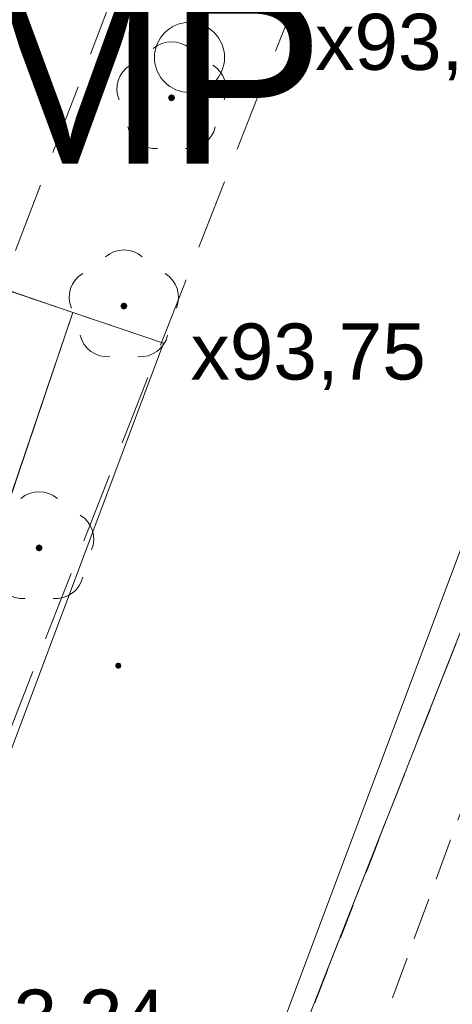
# Model space of a CAD drawing. Header units: metres. Extents: x 6541766 to 6542178, y 5894743 to 5895314.
# Tile 49 of 77: x 6541961.57 to 6541967.75, y 5895214.11 to 5895228.15. Entities that reach past the tile are written whole.
import ezdxf

# ---------------------------------------------------------------- set-up
doc = ezdxf.new("R2010")
doc.units = ezdxf.units.M
for name, pattern in [('0.5_0.5', [1, 0.5, -0.5]), ('1.0_0.5', [1.5, 1, -0.5]), ('2', [0.9, 0.6, -0.3]), ('DASHED', [0.75, 0.5, -0.25])]:
    doc.linetypes.add(name, pattern=pattern)
for name, color, linetype in [('219-działka ewidencyjna', 7, 'Continuous'), ('zadrzewienie  zakrzewienie', 7, 'Continuous'), ('Zakres', 7, 'Continuous')]:
    doc.layers.add(name, color=color, linetype=linetype)
for name, color, linetype, lineweight in [('A-OPIS', 4, 'Continuous', 20), ('A-OZNACZENIA', 7, 'Continuous', 15), ('A-PZT', 4, 'Continuous', 9), ('IE - podklad', 8, 'Continuous', 9)]:
    doc.layers.add(name, color=color, linetype=linetype, lineweight=lineweight)
doc.styles.add('MtXpl_Arial35', font='arial.ttf', dxfattribs={"height": 0.2})
doc.styles.add('MtXpl_Arial36', font='arial.ttf', dxfattribs={"height": 0.2})
doc.styles.add('MtXpl_Arial37', font='arial.ttf', dxfattribs={"height": 0.2})
doc.styles.add('MtXpl_Arial54', font='arial.ttf', dxfattribs={"height": 0.2})

# ---------------------------------------------------------------- blocks, each defined once
blk = doc.blocks.new('blok - podklad szary rfqfqw')
at = {"color": 8, "linetype": 'Continuous', "lineweight": 9}
blk.add_circle((6541963.996, 5895227.616), 0.5, dxfattribs=at)
for centre, start, end in [((6541963.74, 5895227.44), 49.272, 130.728), ((6541963.36, 5895227.164), 121.308, 202.548), ((6541964.12, 5895227.164), 337.452, 58.692), ((6541963.505, 5895226.716), 193.221, 274.871), ((6541963.975, 5895226.716), 265.129, 346.779), ((6541963.06, 5895224.47), 49.272, 130.728), ((6541962.68, 5895224.194), 121.308, 202.548), ((6541963.44, 5895224.194), 337.452, 58.692), ((6541962.825, 5895223.746), 193.221, 274.871), ((6541963.295, 5895223.746), 265.129, 346.779), ((6541961.85, 5895221.02), 49.272, 130.728), ((6541962.23, 5895220.744), 337.452, 58.692), ((6541961.615, 5895220.296), 193.221, 274.871), ((6541962.085, 5895220.296), 265.129, 346.779)]:
    blk.add_arc(centre, 0.4, start, end, dxfattribs=at)
at = {"color": 8, "linetype": 'Continuous', "lineweight": 9, "extrusion": (0, 0, -1)}
for points in [[(-6541963.705, 5895227.005), (-6541963.705, 5895227.075), (-6541963.69, 5895227.04)], [(-6541963.705, 5895227.075), (-6541963.74, 5895226.99), (-6541963.74, 5895227.09)], [(-6541963.705, 5895227.075), (-6541963.705, 5895227.005), (-6541963.74, 5895226.99)], [(-6541963.74, 5895227.09), (-6541963.74, 5895226.99), (-6541963.775, 5895227.005)], [(-6541963.74, 5895227.09), (-6541963.775, 5895227.005), (-6541963.775, 5895227.075)], [(-6541963.775, 5895227.075), (-6541963.775, 5895227.005), (-6541963.79, 5895227.04)], [(-6541963.025, 5895224.105), (-6541963.06, 5895224.02), (-6541963.06, 5895224.12)], [(-6541963.06, 5895224.12), (-6541963.06, 5895224.02), (-6541963.095, 5895224.035)], [(-6541963.06, 5895224.12), (-6541963.095, 5895224.035), (-6541963.095, 5895224.105)], [(-6541963.025, 5895224.035), (-6541963.025, 5895224.105), (-6541963.01, 5895224.07)], [(-6541963.025, 5895224.105), (-6541963.025, 5895224.035), (-6541963.06, 5895224.02)], [(-6541963.095, 5895224.105), (-6541963.095, 5895224.035), (-6541963.11, 5895224.07)], [(-6541961.815, 5895220.585), (-6541961.815, 5895220.655), (-6541961.8, 5895220.62)], [(-6541961.815, 5895220.655), (-6541961.85, 5895220.57), (-6541961.85, 5895220.67)], [(-6541961.815, 5895220.655), (-6541961.815, 5895220.585), (-6541961.85, 5895220.57)], [(-6541961.85, 5895220.67), (-6541961.85, 5895220.57), (-6541961.885, 5895220.585)], [(-6541961.85, 5895220.67), (-6541961.885, 5895220.585), (-6541961.885, 5895220.655)], [(-6541961.885, 5895220.655), (-6541961.885, 5895220.585), (-6541961.9, 5895220.62)], [(-6541962.948, 5895218.908), (-6541962.948, 5895218.972), (-6541962.935, 5895218.94)], [(-6541962.948, 5895218.972), (-6541962.98, 5895218.895), (-6541962.98, 5895218.985)], [(-6541962.948, 5895218.972), (-6541962.948, 5895218.908), (-6541962.98, 5895218.895)], [(-6541962.98, 5895218.985), (-6541962.98, 5895218.895), (-6541963.012, 5895218.908)], [(-6541962.98, 5895218.985), (-6541963.012, 5895218.908), (-6541963.012, 5895218.972)], [(-6541963.012, 5895218.972), (-6541963.012, 5895218.908), (-6541963.025, 5895218.94)]]:
    blk.add_solid(points, dxfattribs=at)
at = {"layer": '219-działka ewidencyjna', "color": 8, "linetype": '0.5_0.5', "lineweight": 9}
blk.add_line((6541969.26, 5895222.97), (6541963.369, 5895207.996), dxfattribs=at)
at = {"layer": 'A-OZNACZENIA', "color": 8, "linetype": 'DASHED', "lineweight": 9, "ltscale": 5}
blk.add_line((6541990.13, 5895276.02), (6541927.31, 5895116.37), dxfattribs=at)
at = {"layer": 'A-PZT', "color": 8, "lineweight": 9}
for p, q in [((6541964.081, 5895209.818), (6541990.13, 5895276.02)), ((6541985.928, 5895268.774), (6541963.854, 5895209.909)), ((6541985.928, 5895268.774), (6541963.858, 5895209.92)), ((6541963.625, 5895223.54), (6541952.583, 5895227.285)), ((6541962.33, 5895223.98), (6541959.962, 5895224.783)), ((6541962.33, 5895223.98), (6541959.118, 5895214.509)), ((6541960.724, 5895219.245), (6541962.33, 5895223.98)), ((6541963.625, 5895223.54), (6541962.33, 5895223.98)), ((6541960.1, 5895214.141), (6541963.625, 5895223.54)), ((6541960.1, 5895214.141), (6541963.625, 5895223.54))]:
    blk.add_line(p, q, dxfattribs=at)
at = {"layer": 'zadrzewienie  zakrzewienie', "color": 8, "linetype": '1.0_0.5', "lineweight": 9}
for p, q in [((6541983.29, 5895281.84), (6541958.91, 5895218.05)), ((6541983.29, 5895281.84), (6541958.91, 5895218.05)), ((6541960.85, 5895216.53), (6541986.23, 5895281.35))]:
    blk.add_line(p, q, dxfattribs=at)
at = {"layer": 'Zakres', "color": 8, "linetype": '2', "lineweight": 9}
blk.add_line((6541965.96, 5895211.67), (6541999.83, 5895303.74), dxfattribs=at)
blk.add_line((6541965.96, 5895211.67), (6541999.83, 5895303.74), dxfattribs=at)
blk.add_line((6541965.96, 5895211.67), (6541999.83, 5895303.74), dxfattribs=at)
blk.add_line((6541965.96, 5895211.67), (6541999.83, 5895303.74), dxfattribs=at)
at = {"layer": 'A-OPIS', "color": 8, "lineweight": 9}
for s, height, style, p in [('60MP', 2.4, 'MtXpl_Arial54', (6541957.161, 5895226.102)), ('x93,95', 0.8, 'MtXpl_Arial35', (6541965.79, 5895227.438)), ('x93,75', 0.8, 'MtXpl_Arial36', (6541964.012, 5895223.021)), ('x93,24', 0.8, 'MtXpl_Arial37', (6541960.306, 5895213.52))]:
    blk.add_text(s, height=height, dxfattribs=dict(at, style=style)).set_placement(p)

msp = doc.modelspace()

# ---------------------------------------------------------------- block references
at = {"layer": 'IE - podklad'}
msp.add_blockref('blok - podklad szary rfqfqw', (0, 0), dxfattribs=at)

doc.saveas('drawing.dxf')
